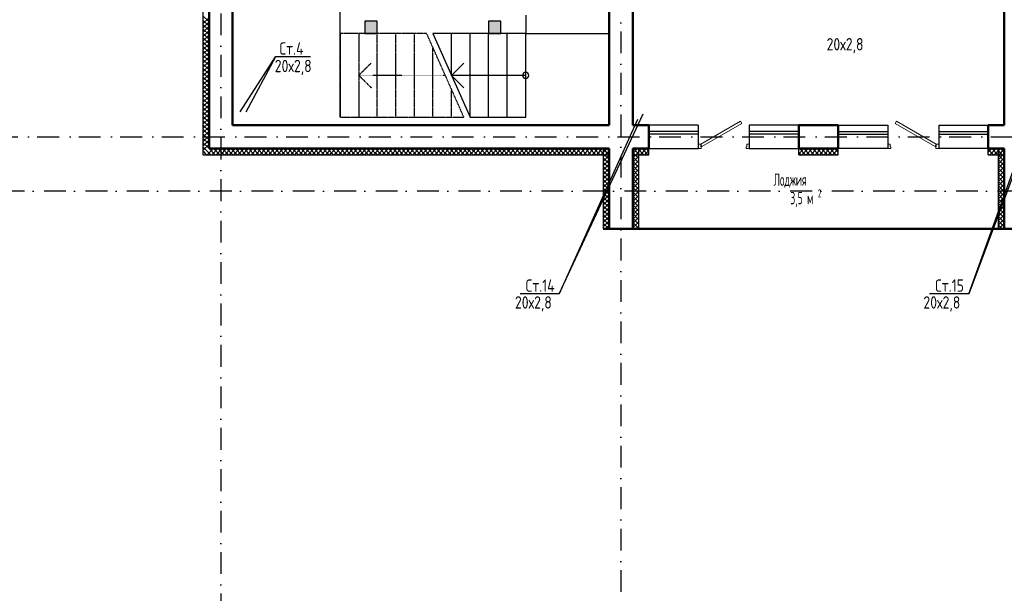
# Model space of a CAD drawing. Extents: x -1560602 to 321118, y -2308202 to -430103.
# Tile 3 of 104: x -1544569 to -1528646, y -2288578 to -2279298. Entities that reach past the tile are written whole.
import ezdxf
from ezdxf.enums import TextEntityAlignment as Align

# ---------------------------------------------------------------- set-up
doc = ezdxf.new("R2010")
doc.units = 0
doc.header["$MEASUREMENT"] = 0
for name, pattern in [('Dot & Dashed', [670.277762, 352.777767, -176.388884, 0, -141.111112]), ('Штриховая', [0.4, 0.2, -0.2]), ('Штрихпунктирная', [0.670278, 0.352778, -0.176389, 0, -0.141111])]:
    doc.linetypes.add(name, pattern=pattern)
doc.layers.get('0').update_dxf_attribs({"color": 255, "linetype": 'CONTINUOUS'})
doc.layers.add('Двери', color=4, linetype='CONTINUOUS', lineweight=15)
doc.layers.add('стены', color=5, linetype='CONTINUOUS', lineweight=50)
for name, color, linetype in [('Оси', 253, 'Dot & Dashed'), ('отделка', 240, 'CONTINUOUS'), ('Текст', 7, 'CONTINUOUS'), ('Утеплитель', 6, 'CONTINUOUS')]:
    doc.layers.add(name, color=color, linetype=linetype)
doc.styles.get("Standard").update_dxf_attribs({"font": 'spds.shx', "width": 0.7, "height": 250})

msp = doc.modelspace()

# ---------------------------------------------------------------- hatches: boundary and pattern name
at = {"linetype": 'Continuous', "lineweight": 5}
for points in [[(-1538985.7, -2279523.9), (-1538785.7, -2279523.9), (-1538785.7, -2279323.9), (-1538985.7, -2279323.9)], [(-1536985.7, -2279523.9), (-1536785.7, -2279523.9), (-1536785.7, -2279323.9), (-1536985.7, -2279323.9)]]:
    msp.add_hatch(color=0, dxfattribs=at).paths.add_polyline_path(points, flags=0)

# ---------------------------------------------------------------- linework, layer by layer
at = {"color": 0, "linetype": 'Continuous'}
for p, q in [((-1539385.7, -2280873.9), (-1539385.7, -2276823.9)), ((-1536385.7, -2279223.9), (-1536385.7, -2279523.9)), ((-1535035.7, -2279523.9), (-1535035.7, -2279223.9)), ((-1538785.7, -2279323.9), (-1538985.7, -2279323.9)), ((-1538985.7, -2279323.9), (-1538985.7, -2279523.9)), ((-1538785.7, -2279523.9), (-1538785.7, -2279323.9)), ((-1536785.7, -2279323.9), (-1536985.7, -2279323.9)), ((-1536985.7, -2279323.9), (-1536985.7, -2279523.9)), ((-1536785.7, -2279523.9), (-1536785.7, -2279323.9)), ((-1538985.7, -2279523.9), (-1538785.7, -2279523.9)), ((-1536385.7, -2279523.9), (-1537885.7, -2279523.9)), ((-1537885.7, -2279523.9), (-1537285.7, -2280873.9)), ((-1537585.7, -2280198.9), (-1537585.7, -2279523.9)), ((-1537285.7, -2280873.9), (-1537285.7, -2279523.9)), ((-1536985.7, -2280873.9), (-1536985.7, -2279523.9)), ((-1536985.7, -2279523.9), (-1536785.7, -2279523.9)), ((-1536685.7, -2280873.9), (-1536685.7, -2279523.9)), ((-1536385.7, -2279523.9), (-1535035.7, -2279523.9)), ((-1536385.7, -2280873.9), (-1536385.7, -2279523.9)), ((-1537385.7, -2279998.9), (-1537585.7, -2280198.9)), ((-1537585.7, -2280198.9), (-1537385.7, -2280398.9)), ((-1536385.7, -2280198.9), (-1537585.7, -2280198.9)), ((-1537285.7, -2280873.9), (-1536385.7, -2280873.9))]:
    msp.add_line(p, q, dxfattribs=at)
at = {"color": 0, "linetype": 'Штриховая'}
for p, q in [((-1539085.7, -2279523.9), (-1539385.7, -2279523.9)), ((-1539385.7, -2279523.9), (-1539385.7, -2280873.9)), ((-1537985.7, -2279523.9), (-1539085.7, -2279523.9)), ((-1539085.7, -2279523.9), (-1539085.7, -2280873.9)), ((-1538785.7, -2280873.9), (-1538785.7, -2279523.9)), ((-1538485.7, -2280873.9), (-1538485.7, -2279523.9)), ((-1538185.7, -2280873.9), (-1538185.7, -2279523.9)), ((-1537385.7, -2280873.9), (-1537985.7, -2279523.9)), ((-1537885.7, -2280873.9), (-1537885.7, -2279748.7)), ((-1537585.7, -2280873.9), (-1537585.7, -2280423.7)), ((-1539385.7, -2280873.9), (-1539085.7, -2280873.9)), ((-1539085.7, -2280873.9), (-1537385.7, -2280873.9))]:
    msp.add_line(p, q, dxfattribs=at)
at = {"color": 0}
for p, q in [((-1541004.1, -2280790.8, 0), (-1540433.8, -2279897.5, 0)), ((-1540433.8, -2279897.5, 0), (-1540910.1, -2280793.8, 0)), ((-1539863.6, -2279897.5, 0), (-1540433.8, -2279897.5, 0)), ((-1535842.6, -2283733.3, 0), (-1534484.1, -2280820.6, 0)), ((-1529222, -2283733.3, 0), (-1528174.1, -2280820.6, 0)), ((-1534580.6, -2280915.2, 0), (-1535842.6, -2283733.3, 0)), ((-1528167.1, -2280915.2, 0), (-1529222, -2283733.3, 0)), ((-1535842.6, -2283733.3, 0), (-1536476.6, -2283733.3, 0)), ((-1529222, -2283733.3, 0), (-1529856, -2283733.3, 0))]:
    msp.add_line(p, q, dxfattribs=at)
at = {"color": 0, "linetype": 'Штрихпунктирная'}
for p, q in [((-1538885.7, -2279998.9), (-1539085.7, -2280198.9)), ((-1539085.7, -2280198.9), (-1538885.7, -2280398.9)), ((-1537685.7, -2280198.9), (-1539085.7, -2280198.9))]:
    msp.add_line(p, q, dxfattribs=at)
at = {"color": 0, "linetype": 'Continuous'}
for start, end in [(90, 270), (270, 90)]:
    msp.add_arc((-1536385.7, -2280198.9), 50, start, end, dxfattribs=at)
at = {"layer": 'Двери', "color": 0, "linetype": 'Continuous'}
for p, q in [((-1533555.7, -2281313.9), (-1532910.6, -2280941.4)), ((-1532890.6, -2280976), (-1533535.7, -2281348.5)), ((-1532910.6, -2280941.4), (-1532890.6, -2280976)), ((-1530390.9, -2280941.4), (-1530410.9, -2280976)), ((-1530410.9, -2280976), (-1529765.7, -2281348.5)), ((-1529745.7, -2281313.9), (-1530390.9, -2280941.4)), ((-1533595.7, -2281313.9), (-1533555.7, -2281313.9)), ((-1533555.7, -2281313.9), (-1533555.7, -2281353.9)), ((-1533535.7, -2281348.5), (-1533555.7, -2281313.9)), ((-1533555.7, -2281353.9), (-1533545.7, -2281353.9)), ((-1533545.7, -2281353.9), (-1533545.7, -2281383.9)), ((-1532820.7, -2281383.9), (-1532820.7, -2281353.9)), ((-1532820.7, -2281353.9), (-1532810.7, -2281353.9)), ((-1532810.7, -2281353.9), (-1532810.7, -2281313.9)), ((-1532810.7, -2281313.9), (-1532770.7, -2281313.9)), ((-1530490.7, -2281313.9), (-1530530.7, -2281313.9)), ((-1530490.7, -2281353.9), (-1530490.7, -2281313.9)), ((-1530480.7, -2281353.9), (-1530490.7, -2281353.9)), ((-1530480.7, -2281383.9), (-1530480.7, -2281353.9)), ((-1529765.7, -2281348.5), (-1529745.7, -2281313.9)), ((-1529745.7, -2281353.9), (-1529755.7, -2281353.9)), ((-1529755.7, -2281353.9), (-1529755.7, -2281383.9)), ((-1529705.7, -2281313.9), (-1529745.7, -2281313.9)), ((-1529745.7, -2281313.9), (-1529745.7, -2281353.9)), ((-1533545.7, -2281383.9), (-1533595.7, -2281383.9)), ((-1532770.7, -2281383.9), (-1532820.7, -2281383.9)), ((-1530530.7, -2281383.9), (-1530480.7, -2281383.9)), ((-1529755.7, -2281383.9), (-1529705.7, -2281383.9))]:
    msp.add_line(p, q, dxfattribs=at)
at = {"layer": 'Оси', "color": 0, "linetype": 'Штрихпунктирная', "lineweight": -3, "ltscale": 1000}
for p, q in [((-1534845.7, -2271443.9), (-1534845.7, -2295548.9)), ((-1541315.7, -2272493.9), (-1541315.7, -2295548.9)), ((-1556351.1, -2281193.9), (-1501895.7, -2281193.9)), ((-1496895.7, -2282073.9), (-1556350.9, -2282073.9))]:
    msp.add_line(p, q, dxfattribs=at)
at = {"layer": 'отделка', "color": 0, "ltscale": 100}
for p, q in [((-1533595.7, -2281003.9), (-1534395.7, -2281003.9)), ((-1533595.7, -2281003.9), (-1533595.7, -2281383.9)), ((-1532770.7, -2281003.9), (-1532770.7, -2281383.9)), ((-1531970.7, -2281003.9), (-1532770.7, -2281003.9)), ((-1531330.7, -2281003.9), (-1530530.7, -2281003.9)), ((-1530530.7, -2281003.9), (-1530530.7, -2281383.9)), ((-1529705.7, -2281003.9), (-1529705.7, -2281383.9)), ((-1529705.7, -2281003.9), (-1528905.7, -2281003.9)), ((-1533595.7, -2281108.9), (-1534395.7, -2281108.9)), ((-1533595.7, -2281148.9), (-1534395.7, -2281148.9)), ((-1531970.7, -2281108.9), (-1532770.7, -2281108.9)), ((-1531970.7, -2281148.9), (-1532770.7, -2281148.9)), ((-1531330.7, -2281108.9), (-1530530.7, -2281108.9)), ((-1531330.7, -2281148.9), (-1530530.7, -2281148.9)), ((-1529705.7, -2281108.9), (-1528905.7, -2281108.9)), ((-1529705.7, -2281148.9), (-1528905.7, -2281148.9)), ((-1534395.7, -2281383.9), (-1533595.7, -2281383.9)), ((-1532770.7, -2281383.9), (-1531970.7, -2281383.9)), ((-1530530.7, -2281383.9), (-1531330.7, -2281383.9)), ((-1528905.7, -2281383.9), (-1529705.7, -2281383.9))]:
    msp.add_line(p, q, dxfattribs=at)
at = {"layer": 'стены', "color": 0, "linetype": 'Continuous'}
for p, q in [((-1535035.7, -2275383.6), (-1535035.7, -2281003.9)), ((-1534655.7, -2281003.9), (-1534655.7, -2277193.6)), ((-1528645.7, -2277193.6), (-1528645.7, -2281003.9)), ((-1541505.7, -2278923.7), (-1541505.7, -2281383.9)), ((-1541125.7, -2281003.9), (-1541125.7, -2278923.7)), ((-1535500.7, -2281003.9), (-1541125.7, -2281003.9)), ((-1535035.7, -2281003.9), (-1535500.7, -2281003.9)), ((-1534395.7, -2281003.9), (-1534655.7, -2281003.9)), ((-1534395.7, -2281313.9), (-1534395.7, -2281003.9)), ((-1531970.7, -2281383.9), (-1531970.7, -2281003.9)), ((-1531330.7, -2281003.9), (-1531970.7, -2281003.9)), ((-1531330.7, -2281313.9), (-1531330.7, -2281003.9)), ((-1528905.7, -2281313.9), (-1528905.7, -2281003.9)), ((-1528645.7, -2281003.9), (-1528905.7, -2281003.9)), ((-1534395.7, -2281383.9), (-1534395.7, -2281313.9)), ((-1534395.7, -2281383.9), (-1534395.7, -2281313.9)), ((-1531970.7, -2281383.9), (-1531970.7, -2281313.9)), ((-1531970.7, -2281383.9), (-1531970.7, -2281313.9)), ((-1531330.7, -2281383.9), (-1531330.7, -2281313.9)), ((-1531330.7, -2281383.9), (-1531330.7, -2281313.9)), ((-1528905.7, -2281383.9), (-1528905.7, -2281313.9)), ((-1528905.7, -2281383.9), (-1528905.7, -2281313.9)), ((-1541505.7, -2281383.9), (-1535500.7, -2281383.9)), ((-1535500.7, -2281383.9), (-1535035.7, -2281383.9)), ((-1535035.7, -2281383.9), (-1535035.7, -2282683.9)), ((-1535035.7, -2281483.9), (-1535035.7, -2281383.9)), ((-1534655.7, -2281383.9), (-1534655.7, -2282683.9)), ((-1534555.7, -2281383.9), (-1534655.7, -2281383.9)), ((-1534655.7, -2281383.9), (-1534395.7, -2281383.9)), ((-1534655.7, -2281383.9), (-1534655.7, -2281483.9)), ((-1531970.7, -2281383.9), (-1531330.7, -2281383.9)), ((-1528905.7, -2281383.9), (-1528645.7, -2281383.9)), ((-1528645.7, -2281383.9), (-1528645.7, -2282683.9)), ((-1535135.7, -2282683.9), (-1534555.7, -2282683.9)), ((-1528745.7, -2282683.9), (-1534555.7, -2282683.9)), ((-1528745.7, -2282683.9), (-1528165.7, -2282683.9))]:
    msp.add_line(p, q, dxfattribs=at)
at = {"layer": 'Утеплитель', "color": 0, "linetype": 'Continuous'}
for p, q in [((-1541605.7, -2275763.7), (-1541605.7, -2281483.9)), ((-1541505.7, -2279333.3), (-1541605.7, -2279233.3)), ((-1541605.7, -2279362.6), (-1541505.7, -2279262.6)), ((-1541505.7, -2279404), (-1541605.7, -2279304)), ((-1541605.7, -2279433.3), (-1541505.7, -2279333.3)), ((-1541505.7, -2279474.7), (-1541605.7, -2279374.7)), ((-1541605.7, -2279504), (-1541505.7, -2279404)), ((-1541505.7, -2279545.4), (-1541605.7, -2279445.4)), ((-1541605.7, -2279574.7), (-1541505.7, -2279474.7)), ((-1541505.7, -2279616.1), (-1541605.7, -2279516.1)), ((-1541605.7, -2279645.4), (-1541505.7, -2279545.4)), ((-1541505.7, -2279686.8), (-1541605.7, -2279586.8)), ((-1541605.7, -2279716.1), (-1541505.7, -2279616.1)), ((-1541505.7, -2279757.6), (-1541605.7, -2279657.6)), ((-1541605.7, -2279786.8), (-1541505.7, -2279686.8)), ((-1541505.7, -2279828.3), (-1541605.7, -2279728.3)), ((-1541605.7, -2279857.6), (-1541505.7, -2279757.6)), ((-1541505.7, -2279899), (-1541605.7, -2279799)), ((-1541605.7, -2279928.3), (-1541505.7, -2279828.3)), ((-1541505.7, -2279969.7), (-1541605.7, -2279869.7)), ((-1541605.7, -2279999), (-1541505.7, -2279899)), ((-1541505.7, -2280040.4), (-1541605.7, -2279940.4)), ((-1541605.7, -2280069.7), (-1541505.7, -2279969.7)), ((-1541505.7, -2280111.1), (-1541605.7, -2280011.1)), ((-1541605.7, -2280140.4), (-1541505.7, -2280040.4)), ((-1541505.7, -2280181.8), (-1541605.7, -2280081.8)), ((-1541605.7, -2280211.1), (-1541505.7, -2280111.1)), ((-1541505.7, -2280252.5), (-1541605.7, -2280152.5)), ((-1541605.7, -2280281.8), (-1541505.7, -2280181.8)), ((-1541505.7, -2280323.2), (-1541605.7, -2280223.2)), ((-1541605.7, -2280352.5), (-1541505.7, -2280252.5)), ((-1541505.7, -2280394), (-1541605.7, -2280294)), ((-1541605.7, -2280423.2), (-1541505.7, -2280323.2)), ((-1541505.7, -2280464.7), (-1541605.7, -2280364.7)), ((-1541605.7, -2280494), (-1541505.7, -2280394)), ((-1541505.7, -2280535.4), (-1541605.7, -2280435.4)), ((-1541605.7, -2280564.7), (-1541505.7, -2280464.7)), ((-1541505.7, -2280606.1), (-1541605.7, -2280506.1)), ((-1541605.7, -2280635.4), (-1541505.7, -2280535.4)), ((-1541505.7, -2280676.8), (-1541605.7, -2280576.8)), ((-1541605.7, -2280706.1), (-1541505.7, -2280606.1)), ((-1541505.7, -2280747.5), (-1541605.7, -2280647.5)), ((-1541605.7, -2280776.8), (-1541505.7, -2280676.8)), ((-1541505.7, -2280818.2), (-1541605.7, -2280718.2)), ((-1541605.7, -2280847.5), (-1541505.7, -2280747.5)), ((-1541505.7, -2280888.9), (-1541605.7, -2280788.9)), ((-1541605.7, -2280918.2), (-1541505.7, -2280818.2)), ((-1541505.7, -2280959.6), (-1541605.7, -2280859.6)), ((-1541605.7, -2280988.9), (-1541505.7, -2280888.9)), ((-1541505.7, -2281030.3), (-1541605.7, -2280930.3)), ((-1541605.7, -2281059.6), (-1541505.7, -2280959.6)), ((-1541505.7, -2281101.1), (-1541605.7, -2281001.1)), ((-1541605.7, -2281130.3), (-1541505.7, -2281030.3)), ((-1541505.7, -2281171.8), (-1541605.7, -2281071.8)), ((-1541605.7, -2281201.1), (-1541505.7, -2281101.1)), ((-1541505.7, -2281242.5), (-1541605.7, -2281142.5)), ((-1541605.7, -2281271.8), (-1541505.7, -2281171.8)), ((-1541505.7, -2281313.2), (-1541605.7, -2281213.2)), ((-1541605.7, -2281342.5), (-1541505.7, -2281242.5)), ((-1541505.7, -2281383.9), (-1541605.7, -2281283.9)), ((-1541605.7, -2281413.2), (-1541505.7, -2281313.2)), ((-1541541.1, -2281419.3), (-1541605.7, -2281354.6)), ((-1541576.5, -2281454.6), (-1541605.7, -2281425.3)), ((-1541605.7, -2281483.9), (-1540530.7, -2281483.9)), ((-1541547.2, -2281483.9), (-1541576.5, -2281454.6)), ((-1541476.5, -2281483.9), (-1541541.1, -2281419.3)), ((-1541535, -2281483.9), (-1541435, -2281383.9)), ((-1541405.7, -2281483.9), (-1541505.7, -2281383.9)), ((-1541464.3, -2281483.9), (-1541364.3, -2281383.9)), ((-1541335, -2281483.9), (-1541435, -2281383.9)), ((-1541393.6, -2281483.9), (-1541293.6, -2281383.9)), ((-1541264.3, -2281483.9), (-1541364.3, -2281383.9)), ((-1541322.9, -2281483.9), (-1541222.9, -2281383.9)), ((-1541193.6, -2281483.9), (-1541293.6, -2281383.9)), ((-1541252.2, -2281483.9), (-1541152.2, -2281383.9)), ((-1541122.9, -2281483.9), (-1541222.9, -2281383.9)), ((-1541181.5, -2281483.9), (-1541081.5, -2281383.9)), ((-1541052.2, -2281483.9), (-1541152.2, -2281383.9)), ((-1541110.8, -2281483.9), (-1541010.8, -2281383.9)), ((-1540981.5, -2281483.9), (-1541081.5, -2281383.9)), ((-1541040.1, -2281483.9), (-1540940.1, -2281383.9)), ((-1540910.8, -2281483.9), (-1541010.8, -2281383.9)), ((-1540969.3, -2281483.9), (-1540869.3, -2281383.9)), ((-1540840.1, -2281483.9), (-1540940.1, -2281383.9)), ((-1540898.6, -2281483.9), (-1540798.6, -2281383.9)), ((-1540769.3, -2281483.9), (-1540869.3, -2281383.9)), ((-1540827.9, -2281483.9), (-1540727.9, -2281383.9)), ((-1540698.6, -2281483.9), (-1540798.6, -2281383.9)), ((-1540757.2, -2281483.9), (-1540657.2, -2281383.9)), ((-1540627.9, -2281483.9), (-1540727.9, -2281383.9)), ((-1540686.5, -2281483.9), (-1540586.5, -2281383.9)), ((-1540557.2, -2281483.9), (-1540657.2, -2281383.9)), ((-1540615.8, -2281483.9), (-1540515.8, -2281383.9)), ((-1540487.4, -2281483), (-1540586.5, -2281383.9)), ((-1540545.1, -2281483.9), (-1540445.1, -2281383.9)), ((-1540530.7, -2281483.9), (-1535035.7, -2281483.9)), ((-1540418, -2281481.7), (-1540515.8, -2281383.9)), ((-1540486.5, -2281483.9), (-1540487.4, -2281483)), ((-1540474.4, -2281483.9), (-1540473.2, -2281482.8)), ((-1540473.2, -2281482.8), (-1540374.4, -2281383.9)), ((-1540348.7, -2281480.3), (-1540445.1, -2281383.9)), ((-1540415.8, -2281483.9), (-1540418, -2281481.7)), ((-1540403.7, -2281483.9), (-1540401.1, -2281481.3)), ((-1540401.1, -2281481.3), (-1540303.7, -2281383.9)), ((-1540279.4, -2281478.9), (-1540374.4, -2281383.9)), ((-1540345.1, -2281483.9), (-1540348.7, -2281480.3)), ((-1540333, -2281483.9), (-1540328.9, -2281479.9)), ((-1540328.9, -2281479.9), (-1540233, -2281383.9)), ((-1540210, -2281477.5), (-1540303.7, -2281383.9)), ((-1540274.4, -2281483.9), (-1540279.4, -2281478.9)), ((-1540262.2, -2281483.9), (-1540256.8, -2281478.5)), ((-1540256.8, -2281478.5), (-1540162.2, -2281383.9)), ((-1540140.7, -2281476.1), (-1540233, -2281383.9)), ((-1540203.7, -2281483.9), (-1540210, -2281477.5)), ((-1540191.5, -2281483.9), (-1540184.6, -2281477)), ((-1540184.6, -2281477), (-1540091.5, -2281383.9)), ((-1540071.4, -2281474.8), (-1540162.2, -2281383.9)), ((-1540133, -2281483.9), (-1540140.7, -2281476.1)), ((-1540120.8, -2281483.9), (-1540112.5, -2281475.6)), ((-1540112.5, -2281475.6), (-1540020.8, -2281383.9)), ((-1540002, -2281473.4), (-1540091.5, -2281383.9)), ((-1540062.2, -2281483.9), (-1540071.4, -2281474.8)), ((-1540050.1, -2281483.9), (-1540040.4, -2281474.2)), ((-1540040.4, -2281474.2), (-1539950.1, -2281383.9)), ((-1539932.7, -2281472), (-1540020.8, -2281383.9)), ((-1539991.5, -2281483.9), (-1540002, -2281473.4)), ((-1539979.4, -2281483.9), (-1539968.2, -2281472.7)), ((-1539968.2, -2281472.7), (-1539879.4, -2281383.9)), ((-1539863.4, -2281470.6), (-1539950.1, -2281383.9)), ((-1539920.8, -2281483.9), (-1539932.7, -2281472)), ((-1539908.7, -2281483.9), (-1539896.1, -2281471.3)), ((-1539896.1, -2281471.3), (-1539808.7, -2281383.9)), ((-1539794, -2281469.3), (-1539879.4, -2281383.9)), ((-1539850.1, -2281483.9), (-1539863.4, -2281470.6)), ((-1539838, -2281483.9), (-1539823.9, -2281469.8)), ((-1539823.9, -2281469.8), (-1539738, -2281383.9)), ((-1539724.7, -2281467.9), (-1539808.7, -2281383.9)), ((-1539779.4, -2281483.9), (-1539794, -2281469.3)), ((-1539767.3, -2281483.9), (-1539751.8, -2281468.4)), ((-1539751.8, -2281468.4), (-1539667.3, -2281383.9)), ((-1539655.4, -2281466.5), (-1539738, -2281383.9)), ((-1539708.7, -2281483.9), (-1539724.7, -2281467.9)), ((-1539696.6, -2281483.9), (-1539679.6, -2281467)), ((-1539679.6, -2281467), (-1539596.6, -2281383.9)), ((-1539586, -2281465.1), (-1539667.3, -2281383.9)), ((-1539638, -2281483.9), (-1539655.4, -2281466.5)), ((-1539625.8, -2281483.9), (-1539607.5, -2281465.5)), ((-1539607.5, -2281465.5), (-1539525.8, -2281383.9)), ((-1539516.7, -2281463.7), (-1539596.6, -2281383.9)), ((-1539567.3, -2281483.9), (-1539586, -2281465.1)), ((-1539555.1, -2281483.9), (-1539535.3, -2281464.1)), ((-1539535.3, -2281464.1), (-1539455.1, -2281383.9)), ((-1539447.4, -2281462.4), (-1539525.8, -2281383.9)), ((-1539496.6, -2281483.9), (-1539516.7, -2281463.7)), ((-1539484.4, -2281483.9), (-1539463.2, -2281462.7)), ((-1539463.2, -2281462.7), (-1539384.4, -2281383.9)), ((-1539378, -2281461), (-1539455.1, -2281383.9)), ((-1539425.8, -2281483.9), (-1539447.4, -2281462.4)), ((-1539413.7, -2281483.9), (-1539391.1, -2281461.2)), ((-1539391.1, -2281461.2), (-1539313.7, -2281383.9)), ((-1539308.7, -2281459.6), (-1539384.4, -2281383.9)), ((-1539355.1, -2281483.9), (-1539378, -2281461)), ((-1539343, -2281483.9), (-1539318.9, -2281459.8)), ((-1539318.9, -2281459.8), (-1539243, -2281383.9)), ((-1539239.4, -2281458.2), (-1539313.7, -2281383.9)), ((-1539284.4, -2281483.9), (-1539308.7, -2281459.6)), ((-1539272.3, -2281483.9), (-1539246.8, -2281458.4)), ((-1539246.8, -2281458.4), (-1539172.3, -2281383.9)), ((-1539170.1, -2281456.9), (-1539243, -2281383.9)), ((-1539213.7, -2281483.9), (-1539239.4, -2281458.2)), ((-1539201.6, -2281483.9), (-1539174.6, -2281456.9)), ((-1539174.6, -2281456.9), (-1539101.6, -2281383.9)), ((-1539100.7, -2281455.5), (-1539172.3, -2281383.9)), ((-1539143, -2281483.9), (-1539170.1, -2281456.9)), ((-1539130.9, -2281483.9), (-1539102.5, -2281455.5)), ((-1539102.5, -2281455.5), (-1539030.9, -2281383.9)), ((-1539031.4, -2281454.1), (-1539101.6, -2281383.9)), ((-1539072.3, -2281483.9), (-1539100.7, -2281455.5)), ((-1539060.2, -2281483.9), (-1539030.3, -2281454.1)), ((-1539001.6, -2281483.9), (-1539031.4, -2281454.1)), ((-1538962.1, -2281452.7), (-1539030.9, -2281383.9)), ((-1539030.3, -2281454.1), (-1538960.2, -2281383.9)), ((-1538989.4, -2281483.9), (-1538958.2, -2281452.6)), ((-1538930.9, -2281483.9), (-1538962.1, -2281452.7)), ((-1538892.7, -2281451.3), (-1538960.2, -2281383.9)), ((-1538958.2, -2281452.6), (-1538889.4, -2281383.9)), ((-1538918.7, -2281483.9), (-1538886, -2281451.2)), ((-1538860.2, -2281483.9), (-1538892.7, -2281451.3)), ((-1538823.4, -2281450), (-1538889.4, -2281383.9)), ((-1538886, -2281451.2), (-1538818.7, -2281383.9)), ((-1538848, -2281483.9), (-1538813.9, -2281449.8)), ((-1538789.4, -2281483.9), (-1538823.4, -2281450)), ((-1538754.1, -2281448.6), (-1538818.7, -2281383.9)), ((-1538813.9, -2281449.8), (-1538748, -2281383.9)), ((-1538777.3, -2281483.9), (-1538741.7, -2281448.3)), ((-1538718.7, -2281483.9), (-1538754.1, -2281448.6)), ((-1538684.7, -2281447.2), (-1538748, -2281383.9)), ((-1538741.7, -2281448.3), (-1538677.3, -2281383.9)), ((-1538706.6, -2281483.9), (-1538669.6, -2281446.9)), ((-1538648, -2281483.9), (-1538684.7, -2281447.2)), ((-1538615.4, -2281445.8), (-1538677.3, -2281383.9)), ((-1538669.6, -2281446.9), (-1538606.6, -2281383.9)), ((-1538635.9, -2281483.9), (-1538597.5, -2281445.5)), ((-1538577.3, -2281483.9), (-1538615.4, -2281445.8)), ((-1538546.1, -2281444.4), (-1538606.6, -2281383.9)), ((-1538597.5, -2281445.5), (-1538535.9, -2281383.9)), ((-1538565.2, -2281483.9), (-1538525.3, -2281444)), ((-1538506.6, -2281483.9), (-1538546.1, -2281444.4)), ((-1538476.7, -2281443.1), (-1538535.9, -2281383.9)), ((-1538525.3, -2281444), (-1538465.2, -2281383.9)), ((-1538494.5, -2281483.9), (-1538453.2, -2281442.6)), ((-1538435.9, -2281483.9), (-1538476.7, -2281443.1)), ((-1538407.4, -2281441.7), (-1538465.2, -2281383.9)), ((-1538453.2, -2281442.6), (-1538394.5, -2281383.9)), ((-1538423.8, -2281483.9), (-1538381, -2281441.2)), ((-1538365.2, -2281483.9), (-1538407.4, -2281441.7)), ((-1538338.1, -2281440.3), (-1538394.5, -2281383.9)), ((-1538381, -2281441.2), (-1538323.8, -2281383.9)), ((-1538353.1, -2281483.9), (-1538308.9, -2281439.7)), ((-1538294.5, -2281483.9), (-1538338.1, -2281440.3)), ((-1538268.7, -2281438.9), (-1538323.8, -2281383.9)), ((-1538308.9, -2281439.7), (-1538253.1, -2281383.9)), ((-1538282.3, -2281483.9), (-1538236.7, -2281438.3)), ((-1538223.8, -2281483.9), (-1538268.7, -2281438.9)), ((-1538199.4, -2281437.6), (-1538253.1, -2281383.9)), ((-1538236.7, -2281438.3), (-1538182.3, -2281383.9)), ((-1538211.6, -2281483.9), (-1538164.6, -2281436.9)), ((-1538153.1, -2281483.9), (-1538199.4, -2281437.6)), ((-1538130.1, -2281436.2), (-1538182.3, -2281383.9)), ((-1538164.6, -2281436.9), (-1538111.6, -2281383.9)), ((-1538140.9, -2281483.9), (-1538092.4, -2281435.4)), ((-1538082.3, -2281483.9), (-1538130.1, -2281436.2)), ((-1538060.7, -2281434.8), (-1538111.6, -2281383.9)), ((-1538092.4, -2281435.4), (-1538040.9, -2281383.9)), ((-1538070.2, -2281483.9), (-1538020.3, -2281434)), ((-1538011.6, -2281483.9), (-1538060.7, -2281434.8)), ((-1537991.4, -2281433.4), (-1538040.9, -2281383.9)), ((-1538020.3, -2281434), (-1537970.2, -2281383.9)), ((-1537999.5, -2281483.9), (-1537948.2, -2281432.6)), ((-1537940.9, -2281483.9), (-1537991.4, -2281433.4)), ((-1537922.1, -2281432), (-1537970.2, -2281383.9)), ((-1537948.2, -2281432.6), (-1537899.5, -2281383.9)), ((-1537928.8, -2281483.9), (-1537876, -2281431.1)), ((-1537870.2, -2281483.9), (-1537922.1, -2281432)), ((-1537852.7, -2281430.7), (-1537899.5, -2281383.9)), ((-1537876, -2281431.1), (-1537828.8, -2281383.9)), ((-1537858.1, -2281483.9), (-1537803.9, -2281429.7)), ((-1537799.5, -2281483.9), (-1537852.7, -2281430.7)), ((-1537783.4, -2281429.3), (-1537828.8, -2281383.9)), ((-1537803.9, -2281429.7), (-1537758.1, -2281383.9)), ((-1537787.4, -2281483.9), (-1537731.7, -2281428.3)), ((-1537728.8, -2281483.9), (-1537783.4, -2281429.3)), ((-1537714.1, -2281427.9), (-1537758.1, -2281383.9)), ((-1537731.7, -2281428.3), (-1537687.4, -2281383.9)), ((-1537716.7, -2281483.9), (-1537659.6, -2281426.8)), ((-1537658.1, -2281483.9), (-1537714.1, -2281427.9)), ((-1537644.7, -2281426.5), (-1537687.4, -2281383.9)), ((-1537659.6, -2281426.8), (-1537616.7, -2281383.9)), ((-1537645.9, -2281483.9), (-1537587.4, -2281425.4)), ((-1537587.4, -2281483.9), (-1537644.7, -2281426.5)), ((-1537575.4, -2281425.1), (-1537616.7, -2281383.9)), ((-1537587.4, -2281425.4), (-1537545.9, -2281383.9)), ((-1537516.7, -2281483.9), (-1537575.4, -2281425.1)), ((-1537575.2, -2281483.9), (-1537515.3, -2281424)), ((-1537506.1, -2281423.8), (-1537545.9, -2281383.9)), ((-1537515.3, -2281424), (-1537475.2, -2281383.9)), ((-1537445.9, -2281483.9), (-1537506.1, -2281423.8)), ((-1537504.5, -2281483.9), (-1537443.1, -2281422.5)), ((-1537436.7, -2281422.4), (-1537475.2, -2281383.9)), ((-1537443.1, -2281422.5), (-1537404.5, -2281383.9)), ((-1537375.2, -2281483.9), (-1537436.7, -2281422.4)), ((-1537433.8, -2281483.9), (-1537371, -2281421.1)), ((-1537367.4, -2281421), (-1537404.5, -2281383.9)), ((-1537371, -2281421.1), (-1537333.8, -2281383.9)), ((-1537304.5, -2281483.9), (-1537367.4, -2281421)), ((-1537363.1, -2281483.9), (-1537298.8, -2281419.6)), ((-1537298.1, -2281419.6), (-1537333.8, -2281383.9)), ((-1537298.8, -2281419.6), (-1537263.1, -2281383.9)), ((-1537233.8, -2281483.9), (-1537298.1, -2281419.6)), ((-1537292.4, -2281483.9), (-1537226.7, -2281418.2)), ((-1537228.7, -2281418.3), (-1537263.1, -2281383.9)), ((-1537163.1, -2281483.9), (-1537228.7, -2281418.3)), ((-1537226.7, -2281418.2), (-1537192.4, -2281383.9)), ((-1537221.7, -2281483.9), (-1537154.6, -2281416.8)), ((-1537159.4, -2281416.9), (-1537192.4, -2281383.9)), ((-1537092.4, -2281483.9), (-1537159.4, -2281416.9)), ((-1537154.6, -2281416.8), (-1537121.7, -2281383.9)), ((-1537151, -2281483.9), (-1537082.4, -2281415.3)), ((-1537090.1, -2281415.5), (-1537121.7, -2281383.9)), ((-1537021.7, -2281483.9), (-1537090.1, -2281415.5)), ((-1537082.4, -2281415.3), (-1537051, -2281383.9)), ((-1537080.3, -2281483.9), (-1537010.3, -2281413.9)), ((-1537020.8, -2281414.1), (-1537051, -2281383.9)), ((-1536951, -2281483.9), (-1537020.8, -2281414.1)), ((-1537010.3, -2281413.9), (-1536980.3, -2281383.9)), ((-1537009.5, -2281483.9), (-1536938.1, -2281412.5)), ((-1536951.4, -2281412.7), (-1536980.3, -2281383.9)), ((-1536880.3, -2281483.9), (-1536951.4, -2281412.7)), ((-1536938.8, -2281483.9), (-1536866, -2281411)), ((-1536938.1, -2281412.5), (-1536909.5, -2281383.9)), ((-1536882.1, -2281411.4), (-1536909.5, -2281383.9)), ((-1536809.5, -2281483.9), (-1536882.1, -2281411.4)), ((-1536868.1, -2281483.9), (-1536793.8, -2281409.6)), ((-1536866, -2281411), (-1536838.8, -2281383.9)), ((-1536812.8, -2281410), (-1536838.8, -2281383.9)), ((-1536738.8, -2281483.9), (-1536812.8, -2281410)), ((-1536797.4, -2281483.9), (-1536721.7, -2281408.2)), ((-1536793.8, -2281409.6), (-1536768.1, -2281383.9)), ((-1536743.4, -2281408.6), (-1536768.1, -2281383.9)), ((-1536668.1, -2281483.9), (-1536743.4, -2281408.6)), ((-1536726.7, -2281483.9), (-1536649.5, -2281406.7)), ((-1536721.7, -2281408.2), (-1536697.4, -2281383.9)), ((-1536674.1, -2281407.2), (-1536697.4, -2281383.9)), ((-1536597.4, -2281483.9), (-1536674.1, -2281407.2)), ((-1536656, -2281483.9), (-1536577.4, -2281405.3)), ((-1536649.5, -2281406.7), (-1536626.7, -2281383.9)), ((-1536604.8, -2281405.9), (-1536626.7, -2281383.9)), ((-1536526.7, -2281483.9), (-1536604.8, -2281405.9)), ((-1536585.3, -2281483.9), (-1536505.3, -2281403.9)), ((-1536577.4, -2281405.3), (-1536556, -2281383.9)), ((-1536535.4, -2281404.5), (-1536556, -2281383.9)), ((-1536456, -2281483.9), (-1536535.4, -2281404.5)), ((-1536514.6, -2281483.9), (-1536433.1, -2281402.4)), ((-1536505.3, -2281403.9), (-1536485.3, -2281383.9)), ((-1536466.1, -2281403.1), (-1536485.3, -2281383.9)), ((-1536385.3, -2281483.9), (-1536466.1, -2281403.1)), ((-1536443.9, -2281483.9), (-1536361, -2281401)), ((-1536433.1, -2281402.4), (-1536414.6, -2281383.9)), ((-1536396.8, -2281401.7), (-1536414.6, -2281383.9)), ((-1536314.6, -2281483.9), (-1536396.8, -2281401.7)), ((-1536373.2, -2281483.9), (-1536288.8, -2281399.6)), ((-1536361, -2281401), (-1536343.9, -2281383.9)), ((-1536327.4, -2281400.3), (-1536343.9, -2281383.9)), ((-1536243.9, -2281483.9), (-1536327.4, -2281400.3)), ((-1536302.4, -2281483.9), (-1536216.7, -2281398.1)), ((-1536288.8, -2281399.6), (-1536273.2, -2281383.9)), ((-1536258.1, -2281399), (-1536273.2, -2281383.9)), ((-1536173.2, -2281483.9), (-1536258.1, -2281399)), ((-1536231.7, -2281483.9), (-1536144.5, -2281396.7)), ((-1536216.7, -2281398.1), (-1536202.4, -2281383.9)), ((-1536188.8, -2281397.6), (-1536202.4, -2281383.9)), ((-1536102.4, -2281483.9), (-1536188.8, -2281397.6)), ((-1536161, -2281483.9), (-1536072.4, -2281395.3)), ((-1536144.5, -2281396.7), (-1536131.7, -2281383.9)), ((-1536119.4, -2281396.2), (-1536131.7, -2281383.9)), ((-1536031.7, -2281483.9), (-1536119.4, -2281396.2)), ((-1536090.3, -2281483.9), (-1536000.2, -2281393.8)), ((-1536072.4, -2281395.3), (-1536061, -2281383.9)), ((-1536050.1, -2281394.8), (-1536061, -2281383.9)), ((-1535961, -2281483.9), (-1536050.1, -2281394.8)), ((-1536019.6, -2281483.9), (-1535928.1, -2281392.4)), ((-1536000.2, -2281393.8), (-1535990.3, -2281383.9)), ((-1535980.8, -2281393.4), (-1535990.3, -2281383.9)), ((-1535890.3, -2281483.9), (-1535980.8, -2281393.4)), ((-1535948.9, -2281483.9), (-1535856, -2281391)), ((-1535928.1, -2281392.4), (-1535919.6, -2281383.9)), ((-1535911.4, -2281392.1), (-1535919.6, -2281383.9)), ((-1535819.6, -2281483.9), (-1535911.4, -2281392.1)), ((-1535878.2, -2281483.9), (-1535783.8, -2281389.5)), ((-1535856, -2281391), (-1535848.9, -2281383.9)), ((-1535842.1, -2281390.7), (-1535848.9, -2281383.9)), ((-1535748.9, -2281483.9), (-1535842.1, -2281390.7)), ((-1535807.5, -2281483.9), (-1535711.7, -2281388.1)), ((-1535783.8, -2281389.5), (-1535778.2, -2281383.9)), ((-1535772.8, -2281389.3), (-1535778.2, -2281383.9)), ((-1535678.2, -2281483.9), (-1535772.8, -2281389.3)), ((-1535736.8, -2281483.9), (-1535639.5, -2281386.7)), ((-1535711.7, -2281388.1), (-1535707.5, -2281383.9)), ((-1535703.4, -2281387.9), (-1535707.5, -2281383.9)), ((-1535607.5, -2281483.9), (-1535703.4, -2281387.9)), ((-1535666, -2281483.9), (-1535567.4, -2281385.2)), ((-1535639.5, -2281386.7), (-1535636.8, -2281383.9)), ((-1535634.1, -2281386.6), (-1535636.8, -2281383.9)), ((-1535536.8, -2281483.9), (-1535634.1, -2281386.6)), ((-1535595.3, -2281483.9), (-1535495.3, -2281383.9)), ((-1535567.4, -2281385.2), (-1535566, -2281383.9)), ((-1535564.8, -2281385.2), (-1535566, -2281383.9)), ((-1535466, -2281483.9), (-1535564.8, -2281385.2)), ((-1535524.6, -2281483.9), (-1535424.6, -2281383.9)), ((-1535395.3, -2281483.9), (-1535495.3, -2281383.9)), ((-1535453.9, -2281483.9), (-1535353.9, -2281383.9)), ((-1535324.6, -2281483.9), (-1535424.6, -2281383.9)), ((-1535383.2, -2281483.9), (-1535283.2, -2281383.9)), ((-1535253.9, -2281483.9), (-1535353.9, -2281383.9)), ((-1535312.5, -2281483.9), (-1535212.5, -2281383.9)), ((-1535183.2, -2281483.9), (-1535283.2, -2281383.9)), ((-1535241.8, -2281483.9), (-1535141.8, -2281383.9)), ((-1535112.5, -2281483.9), (-1535212.5, -2281383.9)), ((-1535171.1, -2281483.9), (-1535071.1, -2281383.9)), ((-1535041.8, -2281483.9), (-1535141.8, -2281383.9)), ((-1535135.7, -2281383.9), (-1535135.7, -2282683.9)), ((-1535135.7, -2281448.6), (-1535071.1, -2281383.9)), ((-1535035.7, -2281489.9), (-1535135.7, -2281389.9)), ((-1535135.7, -2281519.3), (-1535035.7, -2281419.3)), ((-1535035.7, -2281560.7), (-1535135.7, -2281460.7)), ((-1535135.7, -2281590), (-1535035.7, -2281490)), ((-1535035.7, -2281631.4), (-1535135.7, -2281531.4)), ((-1535100.4, -2281483.9), (-1535035.7, -2281419.3)), ((-1535035.7, -2281419.2), (-1535071.1, -2281383.9)), ((-1535035.7, -2281419.2), (-1535071.1, -2281383.9)), ((-1534655.7, -2281392.8), (-1534646.8, -2281383.9)), ((-1534655.7, -2281463.5), (-1534576.1, -2281383.9)), ((-1534655.7, -2281392.8), (-1534646.8, -2281383.9)), ((-1534655.7, -2281463.5), (-1534576.1, -2281383.9)), ((-1534655.7, -2281534.3), (-1534555.7, -2281434.3)), ((-1534617.5, -2281483.9), (-1534655.7, -2281445.7)), ((-1534555.7, -2281545.7), (-1534655.7, -2281445.7)), ((-1534655.7, -2281483.9), (-1534395.7, -2281483.9)), ((-1534655.7, -2281605), (-1534555.7, -2281505)), ((-1534555.7, -2281616.4), (-1534655.7, -2281516.4)), ((-1534546.8, -2281483.9), (-1534646.8, -2281383.9)), ((-1534555.7, -2281475), (-1534646.8, -2281383.9)), ((-1534605.4, -2281483.9), (-1534505.4, -2281383.9)), ((-1534476.1, -2281483.9), (-1534576.1, -2281383.9)), ((-1534555.7, -2281404.3), (-1534576.1, -2281383.9)), ((-1534555.7, -2282683.9), (-1534555.7, -2281383.9)), ((-1534534.7, -2281483.9), (-1534434.7, -2281383.9)), ((-1534405.4, -2281483.9), (-1534505.4, -2281383.9)), ((-1534464, -2281483.9), (-1534395.7, -2281415.7)), ((-1534395.7, -2281422.8), (-1534434.7, -2281383.9)), ((-1534395.7, -2281483.9), (-1534395.7, -2281383.9)), ((-1531970.7, -2281483.9), (-1531970.7, -2281383.9)), ((-1531970.7, -2281394.8), (-1531959.8, -2281383.9)), ((-1531970.7, -2281465.6), (-1531889.1, -2281383.9)), ((-1531930.5, -2281483.9), (-1531970.7, -2281443.7)), ((-1531970.7, -2281483.9), (-1531330.7, -2281483.9)), ((-1531859.8, -2281483.9), (-1531959.8, -2281383.9)), ((-1531918.4, -2281483.9), (-1531818.4, -2281383.9)), ((-1531789.1, -2281483.9), (-1531889.1, -2281383.9)), ((-1531847.7, -2281483.9), (-1531747.7, -2281383.9)), ((-1531718.4, -2281483.9), (-1531818.4, -2281383.9)), ((-1531777, -2281483.9), (-1531677, -2281383.9)), ((-1531647.7, -2281483.9), (-1531747.7, -2281383.9)), ((-1531706.2, -2281483.9), (-1531606.2, -2281383.9)), ((-1531577, -2281483.9), (-1531677, -2281383.9)), ((-1531635.5, -2281483.9), (-1531535.5, -2281383.9)), ((-1531506.2, -2281483.9), (-1531606.2, -2281383.9)), ((-1531564.8, -2281483.9), (-1531464.8, -2281383.9)), ((-1531435.5, -2281483.9), (-1531535.5, -2281383.9)), ((-1531494.1, -2281483.9), (-1531394.1, -2281383.9)), ((-1531364.8, -2281483.9), (-1531464.8, -2281383.9)), ((-1531423.4, -2281483.9), (-1531330.7, -2281391.2)), ((-1531330.7, -2281447.3), (-1531394.1, -2281383.9)), ((-1531352.7, -2281483.9), (-1531330.7, -2281462)), ((-1531330.7, -2281483.9), (-1531330.7, -2281383.9)), ((-1528905.7, -2281483.9), (-1528905.7, -2281383.9)), ((-1528905.7, -2281441.1), (-1528848.5, -2281383.9)), ((-1528819.2, -2281483.9), (-1528905.7, -2281397.4)), ((-1528890, -2281483.9), (-1528905.7, -2281468.1)), ((-1528905.7, -2281483.9), (-1528645.7, -2281483.9)), ((-1528877.8, -2281483.9), (-1528777.8, -2281383.9)), ((-1528748.5, -2281483.9), (-1528848.5, -2281383.9)), ((-1528807.1, -2281483.9), (-1528707.1, -2281383.9)), ((-1528677.8, -2281483.9), (-1528777.8, -2281383.9)), ((-1528745.7, -2281383.9), (-1528745.7, -2282683.9)), ((-1528745.7, -2281422.5), (-1528707.1, -2281383.9)), ((-1528745.7, -2281493.2), (-1528645.7, -2281393.2)), ((-1528645.7, -2281516), (-1528745.7, -2281416)), ((-1528745.7, -2281564), (-1528645.7, -2281464)), ((-1528645.7, -2281586.7), (-1528745.7, -2281486.7)), ((-1528736.4, -2281483.9), (-1528645.7, -2281393.2)), ((-1528645.7, -2281445.3), (-1528707.1, -2281383.9)), ((-1528645.7, -2281445.3), (-1528707.1, -2281383.9)), ((-1528665.7, -2281483.9), (-1528645.7, -2281464)), ((-1535135.7, -2281660.7), (-1535035.7, -2281560.7)), ((-1535035.7, -2281702.1), (-1535135.7, -2281602.1)), ((-1535135.7, -2281731.4), (-1535035.7, -2281631.4)), ((-1535035.7, -2281772.8), (-1535135.7, -2281672.8)), ((-1534655.7, -2281675.7), (-1534555.7, -2281575.7)), ((-1534555.7, -2281687.1), (-1534655.7, -2281587.1)), ((-1534655.7, -2281746.4), (-1534555.7, -2281646.4)), ((-1534555.7, -2281757.8), (-1534655.7, -2281657.8)), ((-1528745.7, -2281634.7), (-1528645.7, -2281534.7)), ((-1528645.7, -2281657.4), (-1528745.7, -2281557.4)), ((-1528745.7, -2281705.4), (-1528645.7, -2281605.4)), ((-1528645.7, -2281728.1), (-1528745.7, -2281628.1)), ((-1528745.7, -2281776.1), (-1528645.7, -2281676.1)), ((-1535135.7, -2281802.1), (-1535035.7, -2281702.1)), ((-1535035.7, -2281843.5), (-1535135.7, -2281743.5)), ((-1535135.7, -2281872.8), (-1535035.7, -2281772.8)), ((-1535035.7, -2281914.2), (-1535135.7, -2281814.2)), ((-1535135.7, -2281943.5), (-1535035.7, -2281843.5)), ((-1534655.7, -2281817.1), (-1534555.7, -2281717.1)), ((-1534555.7, -2281828.5), (-1534655.7, -2281728.5)), ((-1534655.7, -2281887.8), (-1534555.7, -2281787.8)), ((-1534555.7, -2281899.2), (-1534655.7, -2281799.2)), ((-1528645.7, -2281798.8), (-1528745.7, -2281698.8)), ((-1528745.7, -2281846.8), (-1528645.7, -2281746.8)), ((-1528645.7, -2281869.5), (-1528745.7, -2281769.5)), ((-1528745.7, -2281917.5), (-1528645.7, -2281817.5)), ((-1528645.7, -2281940.2), (-1528745.7, -2281840.2)), ((-1535035.7, -2281984.9), (-1535135.7, -2281884.9)), ((-1535135.7, -2282014.3), (-1535035.7, -2281914.3)), ((-1535035.7, -2282055.6), (-1535135.7, -2281955.6)), ((-1535135.7, -2282085), (-1535035.7, -2281985)), ((-1534655.7, -2281958.5), (-1534555.7, -2281858.5)), ((-1534555.7, -2281969.9), (-1534655.7, -2281869.9)), ((-1534655.7, -2282029.2), (-1534555.7, -2281929.2)), ((-1534555.7, -2282040.7), (-1534655.7, -2281940.7)), ((-1534655.7, -2282099.9), (-1534555.7, -2281999.9)), ((-1534555.7, -2282111.4), (-1534655.7, -2282011.4)), ((-1528745.7, -2281988.2), (-1528645.7, -2281888.2)), ((-1528645.7, -2282011), (-1528745.7, -2281911)), ((-1528745.7, -2282058.9), (-1528645.7, -2281958.9)), ((-1528645.7, -2282081.7), (-1528745.7, -2281981.7)), ((-1535035.7, -2282126.3), (-1535135.7, -2282026.3)), ((-1535135.7, -2282155.7), (-1535035.7, -2282055.7)), ((-1535035.7, -2282197), (-1535135.7, -2282097)), ((-1535135.7, -2282226.4), (-1535035.7, -2282126.4)), ((-1535035.7, -2282267.8), (-1535135.7, -2282167.8)), ((-1534655.7, -2282170.7), (-1534555.7, -2282070.7)), ((-1534555.7, -2282182.1), (-1534655.7, -2282082.1)), ((-1534655.7, -2282241.4), (-1534555.7, -2282141.4)), ((-1534555.7, -2282252.8), (-1534655.7, -2282152.8)), ((-1528745.7, -2282129.6), (-1528645.7, -2282029.6)), ((-1528645.7, -2282152.4), (-1528745.7, -2282052.4)), ((-1528745.7, -2282200.4), (-1528645.7, -2282100.4)), ((-1528645.7, -2282223.1), (-1528745.7, -2282123.1)), ((-1528745.7, -2282271.1), (-1528645.7, -2282171.1)), ((-1535135.7, -2282297.1), (-1535035.7, -2282197.1)), ((-1535035.7, -2282338.5), (-1535135.7, -2282238.5)), ((-1535135.7, -2282367.8), (-1535035.7, -2282267.8)), ((-1535035.7, -2282409.2), (-1535135.7, -2282309.2)), ((-1534655.7, -2282312.1), (-1534555.7, -2282212.1)), ((-1534555.7, -2282323.5), (-1534655.7, -2282223.5)), ((-1534655.7, -2282382.8), (-1534555.7, -2282282.8)), ((-1534555.7, -2282394.2), (-1534655.7, -2282294.2)), ((-1528645.7, -2282293.8), (-1528745.7, -2282193.8)), ((-1528745.7, -2282341.8), (-1528645.7, -2282241.8)), ((-1528645.7, -2282364.5), (-1528745.7, -2282264.5)), ((-1528745.7, -2282412.5), (-1528645.7, -2282312.5)), ((-1535135.7, -2282438.5), (-1535035.7, -2282338.5)), ((-1535035.7, -2282479.9), (-1535135.7, -2282379.9)), ((-1535135.7, -2282509.2), (-1535035.7, -2282409.2)), ((-1535035.7, -2282550.6), (-1535135.7, -2282450.6)), ((-1535135.7, -2282579.9), (-1535035.7, -2282479.9)), ((-1534655.7, -2282453.5), (-1534555.7, -2282353.5)), ((-1534555.7, -2282464.9), (-1534655.7, -2282364.9)), ((-1534655.7, -2282524.2), (-1534555.7, -2282424.2)), ((-1534555.7, -2282535.6), (-1534655.7, -2282435.6)), ((-1528645.7, -2282435.2), (-1528745.7, -2282335.2)), ((-1528745.7, -2282483.2), (-1528645.7, -2282383.2)), ((-1528645.7, -2282505.9), (-1528745.7, -2282405.9)), ((-1528745.7, -2282553.9), (-1528645.7, -2282453.9)), ((-1528645.7, -2282576.6), (-1528745.7, -2282476.6)), ((-1535035.7, -2282621.3), (-1535135.7, -2282521.3)), ((-1535135.7, -2282650.7), (-1535035.7, -2282550.7)), ((-1535043.9, -2282683.9), (-1535135.7, -2282592)), ((-1535098.3, -2282683.9), (-1535035.7, -2282621.4)), ((-1534655.7, -2282594.9), (-1534555.7, -2282494.9)), ((-1534555.7, -2282606.3), (-1534655.7, -2282506.3)), ((-1534655.7, -2282665.6), (-1534555.7, -2282565.6)), ((-1534555.7, -2282677), (-1534655.7, -2282577)), ((-1534619.6, -2282683.9), (-1534655.7, -2282647.8)), ((-1534603.3, -2282683.9), (-1534555.7, -2282636.3)), ((-1528745.7, -2282624.6), (-1528645.7, -2282524.6)), ((-1528645.7, -2282647.4), (-1528745.7, -2282547.4)), ((-1528679.9, -2282683.9), (-1528745.7, -2282618.1)), ((-1528734.3, -2282683.9), (-1528645.7, -2282595.3)), ((-1535114.6, -2282683.9), (-1535135.7, -2282662.7)), ((-1528663.6, -2282683.9), (-1528645.7, -2282666))]:
    msp.add_line(p, q, dxfattribs=at)

# ---------------------------------------------------------------- texts
at = {"color": 0}
for p in [(-1531519.7, -2279795.5), (-1540444.3, -2280147), (-1536559.9, -2283972.5), (-1529954, -2283972.5)]:
    msp.add_text('20х2,8', height=200, dxfattribs=at).set_placement(p)
for s, p in [('Ст.4', (-1540173.3, -2279763.8, 0)), ('Ст.14', (-1536152.3, -2283599.6, 0)), ('Ст.15', (-1529531.7, -2283599.6, 0))]:
    msp.add_text(s, height=200, dxfattribs=at).set_placement(p, align=Align.MIDDLE_CENTER)
at = {"layer": 'Текст', "color": 0, "linetype": 'Continuous', "width": 0.7}
for s, height, p in [('Лоджия', 200, (-1532376, -2281986.3)), ('3,5 м', 200, (-1532106.1, -2282284.2)), ('2', 132, (-1531662.1, -2282174.2))]:
    msp.add_text(s, height=height, dxfattribs=at).set_placement(p)

doc.saveas('drawing.dxf')
